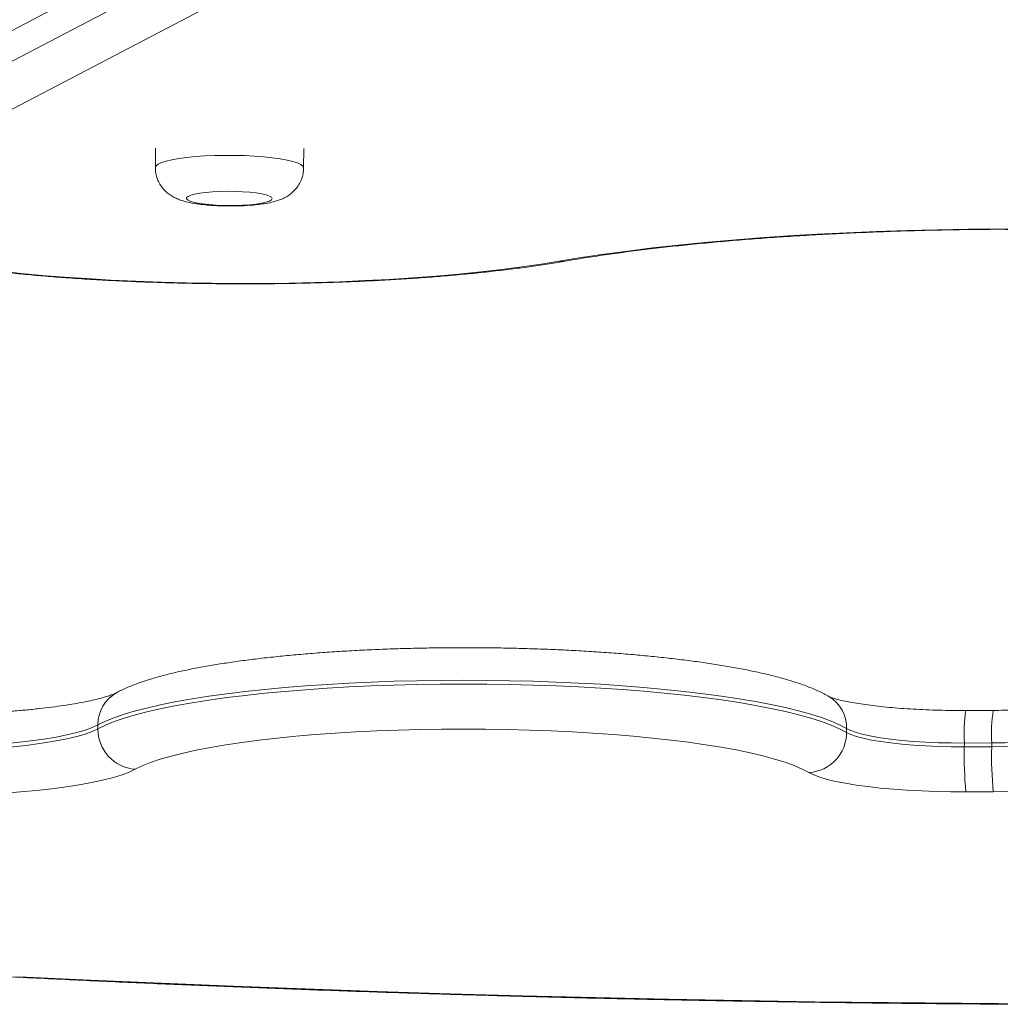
# Model space of a CAD drawing. Header units: millimetres. Extents: x 4385 to 11928, y 17253 to 36963.
# Tile 221 of 256: x 7692.718 to 7692.97, y 18773.224 to 18773.478. Entities that reach past the tile are written whole.
import ezdxf

# ---------------------------------------------------------------- set-up
doc = ezdxf.new("R2010")
doc.units = ezdxf.units.MM
doc.layers.add('БЛАГО_Ботаническая_Р$0$БЛАГО_МАФ', color=7, linetype='Continuous', lineweight=0, true_color=0x000000)

# ---------------------------------------------------------------- blocks, each defined once
blk = doc.blocks.new('БЛАГО_Ботаническая_Р$0$дио 1.15')
at = {"layer": 'БЛАГО_Ботаническая_Р$0$БЛАГО_МАФ'}
for p, q in [((-1.591062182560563, 0.3074959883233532), (-1.503614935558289, 0.1416373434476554)), ((-1.495696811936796, 0.1416373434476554), (-1.583143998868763, 0.3074959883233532)), ((-1.511933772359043, 0.1339786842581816), (-1.599381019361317, 0.2998373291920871)), ((-1.620197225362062, 0.2374100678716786), (-1.620294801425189, 0.2378826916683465)), ((-1.735974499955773, 0.234079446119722), (-1.734984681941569, 0.234079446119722)), ((-1.58657662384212, 0.2197997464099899), (-1.591525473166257, 0.2197997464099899)), ((-1.591525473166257, 0.1816588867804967), (-1.58657662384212, 0.1816588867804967)), ((-1.73627111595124, 0.04151983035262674), (-1.735281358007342, 0.04151983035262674)), ((-1.751410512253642, 0.003745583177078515), (-1.751462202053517, 0.01078253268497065)), ((-1.73989913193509, 0.01122620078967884), (-1.738909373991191, 0.01122620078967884)), ((-1.73989913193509, 0.01122620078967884), (-1.739847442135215, 0.004189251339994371)), ((-1.738857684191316, 0.004189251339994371), (-1.738909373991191, 0.01122620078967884)), ((-1.730486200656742, 0.003819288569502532), (-1.730537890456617, 0.01085623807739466)), ((-1.739847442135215, 0.004189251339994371), (-1.738857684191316, 0.004189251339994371))]:
    blk.add_line(p, q, dxfattribs=at)
at = {"layer": 'БЛАГО_Ботаническая_Р$0$БЛАГО_МАФ', "flags": 128}
for points in [[(-1.799806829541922, 0.2540662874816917), (-1.800623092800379, 0.235812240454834), (-1.801381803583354, 0.2174682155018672), (-1.802082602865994, 0.1990409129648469), (-1.802725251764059, 0.1805370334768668), (-1.803309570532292, 0.1619627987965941), (-1.803835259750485, 0.1433256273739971), (-1.804302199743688, 0.1246315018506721), (-1.804710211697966, 0.1058876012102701), (-1.805059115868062, 0.08710038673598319), (-1.805348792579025, 0.0682767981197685), (-1.80557918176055, 0.04942329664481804), (-1.805750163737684, 0.03054706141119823), (-1.805861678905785, 0.01165479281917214), (-1.805913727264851, -0.007246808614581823)], [(-1.618360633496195, 0.259497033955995), (-1.618903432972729, 0.254240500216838), (-1.619391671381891, 0.2487934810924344), (-1.619823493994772, 0.2431760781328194), (-1.620197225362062, 0.2374100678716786)], [(-1.746357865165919, 0.2244776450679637), (-1.747084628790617, 0.2259967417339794), (-1.747789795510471, 0.2278475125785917), (-1.748469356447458, 0.2300189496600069), (-1.749119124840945, 0.2324988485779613), (-1.749735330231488, 0.2352718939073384), (-1.7503143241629, 0.2383218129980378), (-1.750852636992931, 0.2416308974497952), (-1.751347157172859, 0.245179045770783), (-1.751794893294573, 0.2489456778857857), (-1.752193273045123, 0.2529085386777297), (-1.752539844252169, 0.2570439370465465), (-1.752832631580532, 0.2613274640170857), (-1.75306984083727, 0.2657337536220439), (-1.753250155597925, 0.2702367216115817), (-1.75337237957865, 0.2748100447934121), (-1.753435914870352, 0.279426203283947)], [(-1.741872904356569, 0.2798698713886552), (-1.741808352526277, 0.2754757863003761), (-1.741680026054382, 0.271132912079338), (-1.741488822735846, 0.2668745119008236), (-1.741236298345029, 0.2627338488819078), (-1.740924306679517, 0.2587425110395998), (-1.740555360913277, 0.2549316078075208), (-1.740132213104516, 0.2513305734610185), (-1.739658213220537, 0.2479671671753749), (-1.739137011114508, 0.2448672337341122), (-1.738572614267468, 0.2420549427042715), (-1.737969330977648, 0.2395520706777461), (-1.737331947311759, 0.2373777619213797), (-1.736665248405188, 0.2355487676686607), (-1.735974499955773, 0.234079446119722)], [(-1.734984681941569, 0.234079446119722), (-1.73567549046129, 0.2355487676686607), (-1.736342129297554, 0.2373777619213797), (-1.73697957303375, 0.2395520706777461), (-1.737582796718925, 0.2420549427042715), (-1.738147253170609, 0.2448672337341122), (-1.738668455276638, 0.2479671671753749), (-1.739142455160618, 0.2513305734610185), (-1.739565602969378, 0.2549316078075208), (-1.739934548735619, 0.2587425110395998), (-1.740246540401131, 0.2627338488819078), (-1.740499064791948, 0.2668745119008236), (-1.740690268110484, 0.271132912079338), (-1.740818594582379, 0.2754757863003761), (-1.740883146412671, 0.2798698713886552)], [(-1.620197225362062, 0.2374100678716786), (-1.620535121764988, 0.2311140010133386), (-1.620811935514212, 0.2247107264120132), (-1.621026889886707, 0.2182220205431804), (-1.621179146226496, 0.2116694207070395), (-1.621268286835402, 0.2050744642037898), (-1.621294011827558, 0.1984598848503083), (-1.621256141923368, 0.1918472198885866), (-1.621154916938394, 0.1852587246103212), (-1.620990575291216, 0.178716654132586), (-1.62076371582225, 0.1722425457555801), (-1.620475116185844, 0.1658584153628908), (-1.620125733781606, 0.1595850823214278), (-1.619716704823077, 0.1534440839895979), (-1.61924940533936, 0.147455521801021), (-1.618725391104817, 0.1416397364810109), (-1.618146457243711, 0.1360158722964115), (-1.61751451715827, 0.1306028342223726), (-1.616831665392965, 0.1254190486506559), (-1.616100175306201, 0.1204812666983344), (-1.615322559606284, 0.115806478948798)], [(-1.735974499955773, 0.234079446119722), (-1.735031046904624, 0.2321621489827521), (-1.734108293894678, 0.2299091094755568), (-1.733209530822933, 0.2273284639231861), (-1.732337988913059, 0.2244293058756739), (-1.73149671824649, 0.2212219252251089), (-1.730688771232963, 0.2177180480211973), (-1.729916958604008, 0.2139296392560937), (-1.729184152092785, 0.209870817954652), (-1.728492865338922, 0.2055554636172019), (-1.727845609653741, 0.2009996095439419), (-1.727244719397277, 0.1962190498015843), (-1.726692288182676, 0.1912310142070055), (-1.726190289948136, 0.1860532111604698), (-1.725740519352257, 0.1807043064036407), (-1.725344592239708, 0.1752032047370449), (-1.725003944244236, 0.1695695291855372), (-1.724719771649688, 0.1638233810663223), (-1.724493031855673, 0.157985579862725), (-1.72432462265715, 0.1520764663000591), (-1.724215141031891, 0.1461173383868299), (-1.724164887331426, 0.1401294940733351), (-1.724174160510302, 0.1341344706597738), (-1.724242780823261, 0.1281533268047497), (-1.724370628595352, 0.1222073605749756), (-1.724557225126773, 0.1163181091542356), (-1.724801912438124, 0.1105066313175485), (-1.725103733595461, 0.1047932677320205), (-1.72546167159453, 0.09919859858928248), (-1.725874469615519, 0.0937427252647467), (-1.726340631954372, 0.0884447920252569), (-1.7268584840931, 0.0833239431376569), (-1.72742623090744, 0.07839860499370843), (-1.728041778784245, 0.0736860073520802), (-1.728702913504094, 0.06920314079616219), (-1.729407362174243, 0.06496579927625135), (-1.730152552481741, 0.06098953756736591), (-1.730935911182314, 0.05728799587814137), (-1.731754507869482, 0.05387481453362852), (-1.732605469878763, 0.05076195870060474), (-1.733485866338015, 0.04796067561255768), (-1.73439240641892, 0.04548077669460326), (-1.735321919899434, 0.04333135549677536), (-1.73627111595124, 0.04151983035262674)], [(-1.735281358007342, 0.04151983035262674), (-1.734332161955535, 0.04333135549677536), (-1.733402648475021, 0.04548077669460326), (-1.73249604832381, 0.04796067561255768), (-1.731615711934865, 0.05076195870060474), (-1.730764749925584, 0.05387481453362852), (-1.729946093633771, 0.05728799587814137), (-1.729162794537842, 0.06098953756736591), (-1.728417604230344, 0.06496579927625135), (-1.727713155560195, 0.06920314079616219), (-1.727051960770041, 0.0736860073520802), (-1.726436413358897, 0.07839860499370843), (-1.725868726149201, 0.0833239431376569), (-1.725350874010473, 0.0884447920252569), (-1.724884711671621, 0.0937427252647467), (-1.724471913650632, 0.09919859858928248), (-1.724113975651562, 0.1047932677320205), (-1.723812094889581, 0.1105066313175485), (-1.723567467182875, 0.1163181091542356), (-1.723380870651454, 0.1222073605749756), (-1.723253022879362, 0.1281533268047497), (-1.723184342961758, 0.1341344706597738), (-1.723175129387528, 0.1401294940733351), (-1.723225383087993, 0.1461173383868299), (-1.72333486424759, 0.1520764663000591), (-1.723503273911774, 0.157985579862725), (-1.723729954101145, 0.1638233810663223), (-1.724014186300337, 0.1695695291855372), (-1.724354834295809, 0.1752032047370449), (-1.724750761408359, 0.1807043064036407), (-1.725200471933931, 0.1860532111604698), (-1.725702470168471, 0.1912310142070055), (-1.726254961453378, 0.1962190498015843), (-1.726855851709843, 0.2009996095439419), (-1.727503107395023, 0.2055554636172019), (-1.728194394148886, 0.209870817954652), (-1.72892720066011, 0.2139296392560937), (-1.729698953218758, 0.2177180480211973), (-1.730506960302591, 0.2212219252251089), (-1.731348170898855, 0.2244293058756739), (-1.732219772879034, 0.2273284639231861), (-1.73311853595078, 0.2299091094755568), (-1.734041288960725, 0.2321621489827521), (-1.734984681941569, 0.234079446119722)], [(-1.746624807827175, 0.05117403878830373), (-1.74572927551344, 0.05289175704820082), (-1.744853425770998, 0.05494378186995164), (-1.744000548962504, 0.05732197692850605), (-1.743174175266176, 0.06001700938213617), (-1.742377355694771, 0.06301834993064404), (-1.741613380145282, 0.06631403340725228), (-1.740885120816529, 0.0698916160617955), (-1.740195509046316, 0.07373650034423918), (-1.73954729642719, 0.07783384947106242), (-1.738942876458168, 0.08216763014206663), (-1.738384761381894, 0.08672085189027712), (-1.737875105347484, 0.0914753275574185), (-1.73741582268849, 0.09641287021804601), (-1.737008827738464, 0.1015136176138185), (-1.736655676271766, 0.1067579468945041), (-1.73635774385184, 0.112125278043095), (-1.736116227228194, 0.1175940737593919), (-1.735932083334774, 0.1231435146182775), (-1.735805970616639, 0.1287513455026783), (-1.735738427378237, 0.1343957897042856), (-1.73572969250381, 0.1400543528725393), (-1.735779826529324, 0.145705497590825), (-1.735888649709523, 0.1513264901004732), (-1.736055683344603, 0.1568953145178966), (-1.736280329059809, 0.1623901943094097), (-1.736561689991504, 0.1677898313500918), (-1.736898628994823, 0.1730726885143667), (-1.737289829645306, 0.1782181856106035), (-1.737733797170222, 0.1832059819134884), (-1.738228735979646, 0.1880166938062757), (-1.738772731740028, 0.1926314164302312), (-1.739363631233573, 0.1970319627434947), (-1.739999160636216, 0.2012011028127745), (-1.740676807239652, 0.2051223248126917), (-1.741393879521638, 0.2087805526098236), (-1.742147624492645, 0.2121611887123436), (-1.742934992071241, 0.2152508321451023), (-1.743752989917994, 0.2180377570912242), (-1.744598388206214, 0.2205107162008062), (-1.745467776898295, 0.2226601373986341), (-1.746357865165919, 0.2244776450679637)], [(-1.591525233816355, 0.2197997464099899), (-1.591095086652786, 0.2196229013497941), (-1.590671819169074, 0.2190940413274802), (-1.590264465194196, 0.2182232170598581), (-1.589880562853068, 0.2170262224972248), (-1.589527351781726, 0.2155257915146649), (-1.589211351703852, 0.2137496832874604), (-1.588938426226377, 0.2117311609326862), (-1.588713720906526, 0.2095075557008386), (-1.588541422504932, 0.207120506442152), (-1.588424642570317, 0.2046145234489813), (-1.588365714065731, 0.2020360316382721), (-1.58836559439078, 0.1994331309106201), (-1.588424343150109, 0.1968543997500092), (-1.588540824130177, 0.1943479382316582), (-1.588712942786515, 0.1919604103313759), (-1.588937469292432, 0.1897360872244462), (-1.589210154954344, 0.1877166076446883), (-1.589526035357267, 0.1859395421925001), (-1.589879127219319, 0.1844379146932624), (-1.59026284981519, 0.1832397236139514), (-1.590670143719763, 0.1823674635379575), (-1.591093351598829, 0.1818371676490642), (-1.591524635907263, 0.1816588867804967)], [(-1.599443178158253, 0.1896884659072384), (-1.599115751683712, 0.1898665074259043), (-1.598798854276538, 0.1903936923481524), (-1.598502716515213, 0.1912530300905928), (-1.598236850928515, 0.1924167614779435), (-1.598009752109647, 0.1938477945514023), (-1.597828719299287, 0.1955001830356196), (-1.597699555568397, 0.1973203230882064), (-1.59762650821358, 0.1992503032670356), (-1.597611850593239, 0.2012276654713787), (-1.59765606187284, 0.2031889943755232), (-1.597757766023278, 0.2050713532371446), (-1.597913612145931, 0.2068141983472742), (-1.59811863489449, 0.2083615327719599), (-1.598366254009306, 0.2096633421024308), (-1.598648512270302, 0.2106779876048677), (-1.598956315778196, 0.2113731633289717), (-1.599279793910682, 0.2117258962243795), (-1.599608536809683, 0.2117254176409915), (-1.599931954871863, 0.2113714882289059), (-1.600239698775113, 0.2106755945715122), (-1.600521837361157, 0.2096597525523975), (-1.600769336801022, 0.208356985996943), (-1.600974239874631, 0.2068091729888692), (-1.601129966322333, 0.2050658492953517), (-1.601231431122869, 0.2031832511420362), (-1.601275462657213, 0.20122168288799), (-1.601260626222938, 0.1992443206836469), (-1.601187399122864, 0.1973148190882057), (-1.601058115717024, 0.1954949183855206), (-1.600876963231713, 0.1938432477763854), (-1.600649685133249, 0.1924129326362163), (-1.600383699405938, 0.1912499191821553), (-1.600087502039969, 0.1903915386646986), (-1.59977054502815, 0.1898655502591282), (-1.599443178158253, 0.1896884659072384)], [(-1.615322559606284, 0.115806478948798), (-1.615348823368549, 0.1146661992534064), (-1.615311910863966, 0.1144111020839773)], [(-1.615322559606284, 0.115806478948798), (-1.614379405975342, 0.110193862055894), (-1.61348178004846, 0.104317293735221), (-1.612631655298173, 0.09818969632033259), (-1.611831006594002, 0.09182518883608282), (-1.611081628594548, 0.08523836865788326), (-1.610385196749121, 0.07844383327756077), (-1.609743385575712, 0.0714571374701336), (-1.609157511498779, 0.06429431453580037), (-1.608629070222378, 0.0569716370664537), (-1.608159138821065, 0.04950561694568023), (-1.607748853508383, 0.04191324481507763), (-1.607399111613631, 0.03421151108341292), (-1.607110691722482, 0.02641860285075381), (-1.606884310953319, 0.018551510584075), (-1.606720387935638, 0.01062842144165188), (-1.606619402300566, 0.002667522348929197)], [(-1.751462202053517, 0.01078253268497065), (-1.751459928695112, 0.01461784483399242), (-1.751396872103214, 0.01843449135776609), (-1.751273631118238, 0.02219729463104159), (-1.751091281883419, 0.02587227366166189), (-1.75085161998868, 0.02942568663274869), (-1.750556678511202, 0.0328252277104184), (-1.750209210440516, 0.03603954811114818), (-1.749812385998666, 0.03903993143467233), (-1.749369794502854, 0.04179837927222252), (-1.748885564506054, 0.04429000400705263), (-1.748364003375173, 0.04649207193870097), (-1.747809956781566, 0.04838448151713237), (-1.747228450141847, 0.04994976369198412), (-1.746624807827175, 0.05117403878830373)], [(-1.73627111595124, 0.04151983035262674), (-1.736797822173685, 0.04042334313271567), (-1.737300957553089, 0.03898106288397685), (-1.737774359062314, 0.03721069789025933), (-1.738212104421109, 0.03513402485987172), (-1.738608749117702, 0.0327771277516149), (-1.738959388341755, 0.03016896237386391), (-1.73925965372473, 0.02734207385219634), (-1.739505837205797, 0.02433187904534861), (-1.739694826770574, 0.02117523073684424), (-1.739824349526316, 0.01791161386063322), (-1.739892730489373, 0.01458147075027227), (-1.73989913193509, 0.01122620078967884)], [(-1.738909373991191, 0.01122620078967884), (-1.738902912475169, 0.01458147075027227), (-1.738834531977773, 0.01791161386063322), (-1.738705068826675, 0.02117523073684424), (-1.738516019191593, 0.02433187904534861), (-1.738269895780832, 0.02734207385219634), (-1.737969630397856, 0.03016896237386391), (-1.737618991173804, 0.0327771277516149), (-1.737222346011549, 0.03513402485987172), (-1.736784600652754, 0.03721069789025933), (-1.736311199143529, 0.03898106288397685), (-1.735808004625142, 0.04042334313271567), (-1.735281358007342, 0.04151983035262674)], [(-1.745999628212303, -0.03391619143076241), (-1.746618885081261, -0.03301760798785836), (-1.747221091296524, -0.03176748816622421), (-1.747800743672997, -0.03017707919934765), (-1.748352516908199, -0.02826097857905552), (-1.748871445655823, -0.02603665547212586), (-1.749352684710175, -0.02352421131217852), (-1.749791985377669, -0.02074661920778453), (-1.750185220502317, -0.01772948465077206), (-1.750528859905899, -0.0145000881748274), (-1.750819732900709, -0.01108786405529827), (-1.751055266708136, -0.007524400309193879), (-1.751233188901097, -0.003841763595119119), (-1.75135194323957, -7.345632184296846e-05), (-1.751410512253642, 0.003745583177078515)], [(-1.739847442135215, 0.004189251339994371), (-1.739791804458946, 0.0008504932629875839), (-1.739674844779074, -0.002430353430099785), (-1.739497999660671, -0.005612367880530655), (-1.739263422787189, -0.008656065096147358), (-1.73897410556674, -0.01152387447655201), (-1.738633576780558, -0.01417990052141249), (-1.738246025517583, -0.01659135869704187), (-1.737816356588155, -0.01872833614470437), (-1.737349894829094, -0.02056403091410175), (-1.736852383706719, -0.02207594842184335), (-1.736330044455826, -0.02324518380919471), (-1.735789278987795, -0.02405713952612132)], [(-1.734799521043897, -0.02405713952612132), (-1.735340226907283, -0.02324518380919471), (-1.73586262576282, -0.02207594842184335), (-1.736360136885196, -0.02056403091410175), (-1.736826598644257, -0.01872833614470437), (-1.737256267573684, -0.01659135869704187), (-1.737643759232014, -0.01417990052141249), (-1.737984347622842, -0.01152387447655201), (-1.738273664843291, -0.008656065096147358), (-1.738508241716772, -0.005612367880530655), (-1.738685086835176, -0.002430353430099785), (-1.738802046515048, 0.0008504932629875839), (-1.738857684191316, 0.004189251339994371)], [(-1.606619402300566, 0.002667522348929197), (-1.606719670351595, -0.005293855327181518), (-1.606882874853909, -0.01321742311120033), (-1.607108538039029, -0.02108523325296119), (-1.607396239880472, -0.02887933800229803), (-1.607745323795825, -0.03658202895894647), (-1.608154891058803, -0.0441755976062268), (-1.608624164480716, -0.05164329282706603), (-1.609151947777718, -0.05896764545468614), (-1.609737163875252, -0.06613238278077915), (-1.610378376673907, -0.07312123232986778), (-1.611074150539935, -0.07991792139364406), (-1.611822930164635, -0.08650737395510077), (-1.612623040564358, -0.0928745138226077), (-1.61347256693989, -0.09900474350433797), (-1.614369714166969, -0.1048844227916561), (-1.615312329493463, -0.1104999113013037)]]:
    blk.add_lwpolyline(points, dxfattribs=at)
at = {"layer": 'БЛАГО_Ботаническая_Р$0$БЛАГО_МАФ'}
for centre, radius, start, end in [((-1.73603117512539, 0.2237255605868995), 0.010354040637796, 89.6863766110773, 175.834548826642), ((-1.734836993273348, 0.2247105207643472), 0.009370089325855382, 29.18216799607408, 90.90311681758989), ((-1.736308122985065, 0.05185917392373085), 0.01033940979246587, 183.7994565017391, 270.205073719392), ((-1.735151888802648, 0.05092549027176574), 0.009406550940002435, 269.2113710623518, 329.2509984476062), ((-1.742013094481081, -0.08458148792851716), 0.09583100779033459, 88.7359940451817, 95.6586599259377), ((-1.736466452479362, -0.02842056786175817), 0.03972196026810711, 81.41644757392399, 93.52594567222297), ((-1.741961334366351, -0.09162028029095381), 0.09583284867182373, 88.73606049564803, 95.65859316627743), ((-1.736413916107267, -0.03541294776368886), 0.03967752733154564, 81.40799996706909, 93.5311247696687)]:
    blk.add_arc(centre, radius, start, end, dxfattribs=at)
for points, knots in [([(-1.779068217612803, 0.5317611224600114), (-1.779392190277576, 0.5287794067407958), (-1.780256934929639, 0.5208206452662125), (-1.781612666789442, 0.5076939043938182), (-1.783139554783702, 0.4924060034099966), (-1.784618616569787, 0.4769512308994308), (-1.786052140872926, 0.4613439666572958), (-1.787438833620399, 0.4455865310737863), (-1.7887784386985, 0.429684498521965), (-1.790070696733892, 0.4136427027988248), (-1.791315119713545, 0.3974662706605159), (-1.792511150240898, 0.381160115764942), (-1.793658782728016, 0.3647295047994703), (-1.794757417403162, 0.3481794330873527), (-1.795806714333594, 0.3315152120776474), (-1.796806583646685, 0.314742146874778), (-1.797756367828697, 0.2978653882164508), (-1.798656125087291, 0.2808902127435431), (-1.799505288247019, 0.2638219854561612), (-1.800303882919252, 0.2466661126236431), (-1.801051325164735, 0.2294280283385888), (-1.801747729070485, 0.2121131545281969), (-1.802392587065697, 0.1947268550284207), (-1.802985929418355, 0.177274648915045), (-1.803527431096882, 0.1597620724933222), (-1.804017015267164, 0.1421946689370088), (-1.804454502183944, 0.1245778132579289), (-1.804839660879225, 0.1069172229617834), (-1.805172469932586, 0.08921835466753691), (-1.80545296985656, 0.07148692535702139), (-1.805680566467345, 0.05372837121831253), (-1.805856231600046, 0.03594845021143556), (-1.805977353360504, 0.01815259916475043), (-1.806037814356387, 0.003727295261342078), (-1.806047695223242, -0.004764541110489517), (-1.806050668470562, -0.007319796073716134)], [0, 0, 0, 0, 0.01871707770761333, 0.04995940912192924, 0.08119962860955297, 0.1124371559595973, 0.1436725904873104, 0.1749058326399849, 0.20613725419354, 0.2373669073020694, 0.2685945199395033, 0.299821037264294, 0.3310455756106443, 0.3622692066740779, 0.3934915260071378, 0.4247121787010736, 0.4559320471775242, 0.4871508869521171, 0.5183688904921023, 0.5495859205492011, 0.5808022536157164, 0.6120174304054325, 0.6432322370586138, 0.6744466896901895, 0.7056600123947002, 0.7368731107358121, 0.768085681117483, 0.7992982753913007, 0.8305098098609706, 0.8617217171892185, 0.8929329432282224, 0.9241441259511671, 0.9553550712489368, 0.9865660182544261, 1, 1, 1, 1]), ([(-1.596488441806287, 0.3124859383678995), (-1.596805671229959, 0.3124938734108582), (-1.597738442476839, 0.3125172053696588), (-1.599253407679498, 0.3122110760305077), (-1.600939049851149, 0.31163434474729), (-1.602478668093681, 0.3108142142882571), (-1.603888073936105, 0.3097975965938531), (-1.605200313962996, 0.308572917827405), (-1.606458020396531, 0.3070972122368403), (-1.607701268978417, 0.3052880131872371), (-1.608941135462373, 0.3030623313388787), (-1.610145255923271, 0.3004195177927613), (-1.611273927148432, 0.2974418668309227), (-1.612305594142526, 0.2942431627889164), (-1.613250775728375, 0.2908598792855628), (-1.614126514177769, 0.2872849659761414), (-1.614943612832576, 0.2835106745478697), (-1.615708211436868, 0.2795359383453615), (-1.616423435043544, 0.2753622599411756), (-1.61709099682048, 0.2709960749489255), (-1.617711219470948, 0.2664448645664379), (-1.618284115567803, 0.261718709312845), (-1.618809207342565, 0.2568286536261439), (-1.619286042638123, 0.2517877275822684), (-1.619712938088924, 0.2466069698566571), (-1.620046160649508, 0.2419592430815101), (-1.620225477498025, 0.2390194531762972), (-1.620294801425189, 0.2378829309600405)], [0, 0, 0, 0, 0.01345174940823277, 0.03955314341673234, 0.06560989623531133, 0.09230595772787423, 0.1204481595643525, 0.1510679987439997, 0.1854997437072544, 0.2253731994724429, 0.2719186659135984, 0.3235317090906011, 0.3750723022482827, 0.4247414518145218, 0.4729174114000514, 0.5200644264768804, 0.5664993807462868, 0.6124291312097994, 0.6579923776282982, 0.7032800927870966, 0.7483593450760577, 0.7932790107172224, 0.8380702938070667, 0.8827618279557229, 0.927374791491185, 0.971923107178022, 1, 1, 1, 1]), ([(-1.726658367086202, 0.2292830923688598), (-1.726695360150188, 0.229353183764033), (-1.726782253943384, 0.229517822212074), (-1.727025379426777, 0.2300614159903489), (-1.727355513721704, 0.2309272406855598), (-1.727747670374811, 0.2321219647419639), (-1.728180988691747, 0.2336480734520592), (-1.728638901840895, 0.2355056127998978), (-1.729106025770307, 0.2376822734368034), (-1.729569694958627, 0.2401615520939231), (-1.730019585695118, 0.2429224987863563), (-1.730447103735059, 0.2459423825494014), (-1.730845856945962, 0.2491971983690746), (-1.731210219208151, 0.2526629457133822), (-1.731535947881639, 0.2563148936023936), (-1.731819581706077, 0.2601283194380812), (-1.732058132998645, 0.264078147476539), (-1.732249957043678, 0.2681391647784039), (-1.732392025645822, 0.2722863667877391), (-1.732477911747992, 0.2760845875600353), (-1.732501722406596, 0.2784984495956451), (-1.732511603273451, 0.279500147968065)], [0, 0, 0, 0, 0.03045245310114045, 0.07153010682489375, 0.1154885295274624, 0.1625482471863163, 0.2123134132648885, 0.2643335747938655, 0.3181583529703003, 0.3733931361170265, 0.4297129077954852, 0.4868601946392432, 0.5446376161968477, 0.602899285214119, 0.6615306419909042, 0.720445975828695, 0.7795788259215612, 0.8388723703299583, 0.898288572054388, 0.957792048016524, 1, 1, 1, 1]), ([(-1.620294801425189, 0.2378829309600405), (-1.620352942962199, 0.2368709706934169), (-1.620521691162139, 0.2339338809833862), (-1.620762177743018, 0.2289969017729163), (-1.620998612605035, 0.2230589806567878), (-1.621181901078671, 0.2170570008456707), (-1.621312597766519, 0.2110088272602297), (-1.621390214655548, 0.2049296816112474), (-1.621414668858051, 0.1988355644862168), (-1.62138570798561, 0.1927423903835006), (-1.621303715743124, 0.1866662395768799), (-1.621168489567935, 0.1806230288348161), (-1.620980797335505, 0.1746285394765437), (-1.620740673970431, 0.1686985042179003), (-1.620448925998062, 0.1628481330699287), (-1.620105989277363, 0.1570926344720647), (-1.61971276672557, 0.1514466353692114), (-1.619269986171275, 0.1459245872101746), (-1.618778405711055, 0.1405404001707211), (-1.618239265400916, 0.1353072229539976), (-1.617652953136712, 0.1302378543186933), (-1.617020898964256, 0.1253435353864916), (-1.616343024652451, 0.1206381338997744), (-1.615766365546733, 0.1170237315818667), (-1.615413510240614, 0.1149952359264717), (-1.615312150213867, 0.1144125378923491)], [0, 0, 0, 0, 0.02393384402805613, 0.06946502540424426, 0.1149759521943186, 0.1604683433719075, 0.2059442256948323, 0.251409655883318, 0.2968697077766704, 0.3423278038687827, 0.3877874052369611, 0.4332515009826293, 0.4787258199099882, 0.5242122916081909, 0.5697192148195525, 0.6152490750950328, 0.6608105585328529, 0.706409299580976, 0.7520536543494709, 0.7977544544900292, 0.8435238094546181, 0.8893775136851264, 0.9353359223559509, 0.9814248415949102, 1, 1, 1, 1]), ([(-1.727069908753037, 0.04611229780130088), (-1.726840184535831, 0.04652021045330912), (-1.72612342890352, 0.04779292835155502), (-1.72506139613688, 0.05010212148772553), (-1.723900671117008, 0.05313954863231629), (-1.722854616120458, 0.05641897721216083), (-1.721916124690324, 0.0598503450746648), (-1.721063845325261, 0.06343774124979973), (-1.720280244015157, 0.06719613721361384), (-1.719555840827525, 0.07113470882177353), (-1.71888535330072, 0.07525446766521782), (-1.718265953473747, 0.07955145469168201), (-1.717696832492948, 0.08401924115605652), (-1.71717696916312, 0.08864774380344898), (-1.716707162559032, 0.0934260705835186), (-1.716287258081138, 0.0983411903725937), (-1.71591815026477, 0.1033794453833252), (-1.71560033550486, 0.1085259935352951), (-1.715334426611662, 0.1137651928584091), (-1.715120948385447, 0.119080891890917), (-1.714960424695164, 0.1244565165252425), (-1.714853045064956, 0.12987513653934), (-1.714799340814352, 0.1353194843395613), (-1.714799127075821, 0.1407721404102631), (-1.714852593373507, 0.1462154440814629), (-1.714959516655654, 0.1516319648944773), (-1.71511955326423, 0.1570042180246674), (-1.715332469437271, 0.1623152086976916), (-1.715597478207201, 0.1675481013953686), (-1.71591424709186, 0.1726864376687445), (-1.716281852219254, 0.1777144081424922), (-1.716699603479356, 0.1826168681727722), (-1.717166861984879, 0.1873792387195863), (-1.717682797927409, 0.1919881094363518), (-1.718246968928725, 0.1964310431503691), (-1.718859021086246, 0.200696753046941), (-1.719519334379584, 0.2047764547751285), (-1.720228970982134, 0.2086623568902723), (-1.72099032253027, 0.2123503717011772), (-1.721808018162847, 0.215840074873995), (-1.722691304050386, 0.2191360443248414), (-1.723655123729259, 0.2222518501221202), (-1.72473260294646, 0.2252094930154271), (-1.725733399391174, 0.2275251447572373), (-1.726428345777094, 0.2288459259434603), (-1.726658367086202, 0.2292830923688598)], [0, 0, 0, 0, 0.01260714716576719, 0.03933523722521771, 0.06715942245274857, 0.09387110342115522, 0.1194247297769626, 0.1441895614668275, 0.168427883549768, 0.1923054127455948, 0.2159261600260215, 0.2393577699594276, 0.2626494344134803, 0.2858326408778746, 0.3089329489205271, 0.3319674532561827, 0.3549510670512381, 0.377894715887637, 0.4008063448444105, 0.4236935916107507, 0.4465620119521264, 0.4694178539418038, 0.4922658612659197, 0.5151090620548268, 0.5379525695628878, 0.5607983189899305, 0.5836518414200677, 0.6065160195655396, 0.6293977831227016, 0.6523002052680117, 0.675230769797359, 0.6981976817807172, 0.7212087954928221, 0.7442770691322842, 0.7674161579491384, 0.7906447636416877, 0.8139901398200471, 0.8374851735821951, 0.8611789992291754, 0.8851415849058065, 0.9094756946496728, 0.934339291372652, 0.959978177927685, 0.9867531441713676, 0.9999999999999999, 0.9999999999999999, 0.9999999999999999, 0.9999999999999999]), ([(-1.591522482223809, 0.2197576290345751), (-1.591767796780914, 0.219767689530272), (-1.592540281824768, 0.2197993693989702), (-1.593793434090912, 0.2195234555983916), (-1.595189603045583, 0.2190014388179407), (-1.596402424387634, 0.2182757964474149), (-1.597429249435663, 0.2174170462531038), (-1.598275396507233, 0.2164642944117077), (-1.598956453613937, 0.2154523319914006), (-1.599503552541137, 0.2143859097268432), (-1.599964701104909, 0.2132026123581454), (-1.600395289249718, 0.2117125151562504), (-1.600742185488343, 0.2099794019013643), (-1.601019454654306, 0.2079738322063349), (-1.601209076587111, 0.205968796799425), (-1.60133254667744, 0.2038654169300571), (-1.601391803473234, 0.2017523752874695), (-1.601390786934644, 0.1996401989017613), (-1.60133049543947, 0.1975550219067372), (-1.601210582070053, 0.1955240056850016), (-1.601027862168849, 0.1935655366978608), (-1.600771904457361, 0.1916713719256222), (-1.600402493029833, 0.1897589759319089), (-1.599936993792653, 0.1881228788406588), (-1.599318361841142, 0.1866692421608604), (-1.598660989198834, 0.1855233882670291), (-1.597819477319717, 0.1844380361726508), (-1.596772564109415, 0.1834538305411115), (-1.595534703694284, 0.1826325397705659), (-1.59414150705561, 0.1820335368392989), (-1.592776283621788, 0.1817073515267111), (-1.591888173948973, 0.1816733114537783), (-1.591511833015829, 0.1816588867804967)], [0, 0, 0, 0, 0.01395246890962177, 0.04393569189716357, 0.07218606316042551, 0.09913533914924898, 0.1251291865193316, 0.1505290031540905, 0.1758654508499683, 0.2021314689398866, 0.2313113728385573, 0.2674481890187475, 0.3181981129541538, 0.3590127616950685, 0.4015792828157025, 0.441858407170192, 0.4811357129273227, 0.5200241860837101, 0.5589284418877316, 0.5981070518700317, 0.6380273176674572, 0.6794618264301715, 0.7241278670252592, 0.7773733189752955, 0.8077100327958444, 0.8358215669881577, 0.8637777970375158, 0.8919942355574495, 0.9205697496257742, 0.9494691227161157, 0.9785873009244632, 1, 1, 1, 1]), ([(-1.615312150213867, 0.1144125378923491), (-1.615162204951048, 0.1135499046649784), (-1.6147301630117, 0.1110643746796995), (-1.614041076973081, 0.106776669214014), (-1.613257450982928, 0.1014842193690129), (-1.612510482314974, 0.09597158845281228), (-1.611801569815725, 0.09025362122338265), (-1.611132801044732, 0.08434179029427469), (-1.610505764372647, 0.07824883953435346), (-1.609922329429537, 0.07198724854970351), (-1.609383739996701, 0.06556994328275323), (-1.608891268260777, 0.0590101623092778), (-1.608446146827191, 0.05232111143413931), (-1.608049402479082, 0.04551620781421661), (-1.607701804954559, 0.03860902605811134), (-1.607404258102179, 0.03161333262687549), (-1.607157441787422, 0.02454312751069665), (-1.606961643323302, 0.01741233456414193), (-1.606820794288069, 0.01036043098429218), (-1.606755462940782, 0.00543670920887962), (-1.606733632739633, 0.00291170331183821), (-1.606731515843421, 0.002666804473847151)], [0, 0, 0, 0, 0.02996496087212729, 0.08633890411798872, 0.1428120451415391, 0.19940016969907, 0.2560847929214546, 0.3128500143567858, 0.3696813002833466, 0.4265716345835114, 0.483509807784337, 0.5404882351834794, 0.5975014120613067, 0.6545441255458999, 0.7116112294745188, 0.7686994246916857, 0.8258035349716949, 0.8829207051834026, 0.9400494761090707, 0.9941854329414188, 1, 1, 1, 1]), ([(-1.730537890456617, 0.01085623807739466), (-1.730540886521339, 0.01145523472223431), (-1.730549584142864, 0.01319398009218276), (-1.730525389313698, 0.01607463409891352), (-1.730448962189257, 0.01946313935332), (-1.730322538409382, 0.02278777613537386), (-1.73014873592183, 0.02601547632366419), (-1.729929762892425, 0.02911428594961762), (-1.729669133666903, 0.0320523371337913), (-1.72937124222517, 0.03479788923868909), (-1.72904211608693, 0.03731922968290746), (-1.7286894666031, 0.03958526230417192), (-1.728323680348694, 0.04156436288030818), (-1.727958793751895, 0.04322589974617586), (-1.727627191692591, 0.04449262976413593), (-1.727348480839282, 0.04538490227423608), (-1.72715330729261, 0.04591762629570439), (-1.727037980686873, 0.04616906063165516), (-1.727048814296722, 0.04614843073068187), (-1.727052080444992, 0.04614221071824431)], [0, 0, 0, 0, 0.03634864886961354, 0.1055115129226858, 0.1746556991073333, 0.2437021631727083, 0.3125663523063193, 0.3811698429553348, 0.4494051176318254, 0.5171308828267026, 0.5841659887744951, 0.6502745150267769, 0.7151223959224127, 0.7782613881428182, 0.8391104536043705, 0.8904591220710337, 0.9379093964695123, 0.9812792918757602, 1, 1, 1, 1]), ([(-1.726998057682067, -0.02807073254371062), (-1.726994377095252, -0.02807745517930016), (-1.726978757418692, -0.02810598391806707), (-1.727076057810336, -0.02790248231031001), (-1.727250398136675, -0.02744059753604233), (-1.727503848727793, -0.0266583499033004), (-1.727803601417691, -0.02556185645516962), (-1.728135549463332, -0.02413653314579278), (-1.728481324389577, -0.02239102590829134), (-1.72882623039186, -0.02034163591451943), (-1.729157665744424, -0.01801401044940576), (-1.729465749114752, -0.01543636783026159), (-1.729742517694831, -0.01264015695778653), (-1.729982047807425, -0.00965757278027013), (-1.730179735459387, -0.006521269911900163), (-1.730332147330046, -0.003263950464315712), (-1.730434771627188, 2.402119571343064e-05), (-1.730474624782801, 0.002400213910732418), (-1.730484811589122, 0.003648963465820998), (-1.730486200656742, 0.003819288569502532)], [0, 0, 0, 0, 0.01369171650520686, 0.05810350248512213, 0.1069341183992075, 0.1604106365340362, 0.2183213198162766, 0.2801308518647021, 0.3451498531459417, 0.412689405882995, 0.4821355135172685, 0.5530116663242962, 0.6249434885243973, 0.6976469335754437, 0.7709163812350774, 0.8445900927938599, 0.9185495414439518, 0.9888904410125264, 1, 1, 1, 1]), ([(-1.606732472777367, 0.002667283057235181), (-1.606741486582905, 0.001677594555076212), (-1.606772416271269, -0.00171831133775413), (-1.606863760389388, -0.007505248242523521), (-1.607024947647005, -0.01466953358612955), (-1.607238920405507, -0.02178258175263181), (-1.607503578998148, -0.02883073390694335), (-1.607818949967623, -0.03579980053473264), (-1.608184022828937, -0.04267617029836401), (-1.608598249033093, -0.04944616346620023), (-1.609060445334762, -0.0560962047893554), (-1.609569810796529, -0.0626129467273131), (-1.61012502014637, -0.06898339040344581), (-1.610724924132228, -0.07519446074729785), (-1.611368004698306, -0.08123367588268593), (-1.612052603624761, -0.08708827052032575), (-1.612777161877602, -0.09274615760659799), (-1.61353956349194, -0.09819543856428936), (-1.614323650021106, -0.1033276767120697), (-1.614918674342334, -0.1069177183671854), (-1.615244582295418, -0.1087785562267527), (-1.615302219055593, -0.1091076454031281)], [0, 0, 0, 0, 0.02350134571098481, 0.08063987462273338, 0.1377754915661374, 0.1949054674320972, 0.2520224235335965, 0.3091277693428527, 0.366215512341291, 0.4232839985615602, 0.4803285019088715, 0.5373437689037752, 0.5943259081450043, 0.6512677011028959, 0.7081657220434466, 0.7650065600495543, 0.8217841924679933, 0.8784851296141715, 0.9350964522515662, 0.9885218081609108, 1, 1, 1, 1]), ([(-1.606619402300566, 0.002667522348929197), (-1.606622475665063, 0.002667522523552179), (-1.60669695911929, 0.002667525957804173), (-1.606696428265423, 0.002667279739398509), (-1.606695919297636, 0.002667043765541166)], [0, 0, 0, 0, 0.04126765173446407, 0.9999999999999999, 0.9999999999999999, 0.9999999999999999, 0.9999999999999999])]:
    blk.add_open_spline(points, degree=3, knots=knots, dxfattribs=at)
blk = doc.blocks.new('*U1064')
at = {"layer": 'БЛАГО_Ботаническая_Р$0$БЛАГО_МАФ', "color": 1, "rotation": 89.8122082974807}
blk.add_blockref('БЛАГО_Ботаническая_Р$0$дио 1.15', (7692.978097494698, 18775.03049131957), dxfattribs=at)

msp = doc.modelspace()

# ---------------------------------------------------------------- block references
msp.add_blockref('*U1064', (0, 0))

doc.saveas('drawing.dxf')
